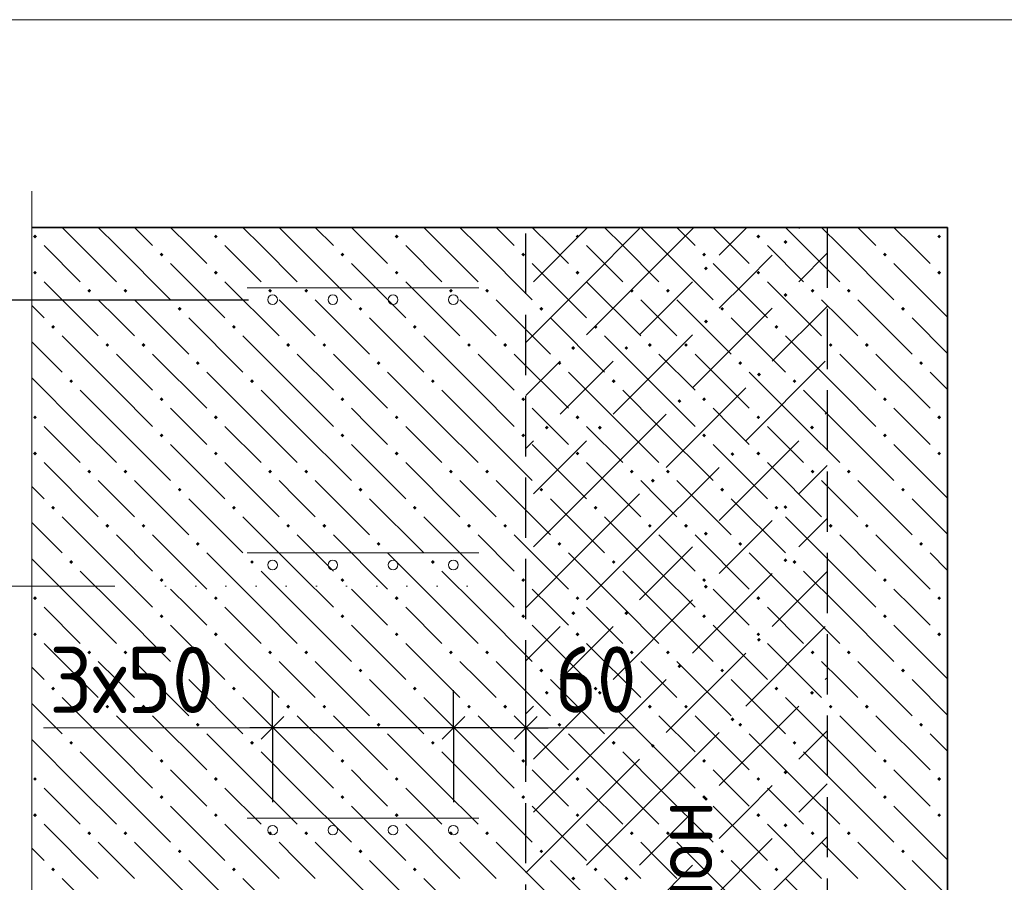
# Model space of a CAD drawing. Header units: millimetres. Extents: x 0 to 50400, y 0 to 35640.
# Tile 22 of 52: x 21727 to 25647, y 5621 to 9056. Entities that reach past the tile are written whole.
import ezdxf

# ---------------------------------------------------------------- set-up
doc = ezdxf.new("R2010")
doc.units = ezdxf.units.MM
doc.linetypes.add('______2', pattern=[324, 240, -84])
doc.linetypes.add('______9', pattern=[120, 0, -120])
for name, color, linetype, lineweight in [('Standard', 7, 'Continuous', 25), ('ЖБ Перекрытие верхний уровень', 7, 'Continuous', 35), ('ЖБ Пилон', 7, 'Continuous', 35), ('Размерная линия_ общее', 7, 'Continuous', 13)]:
    doc.layers.add(name, color=color, linetype=linetype, lineweight=lineweight)
doc.layers.add('Вспомогательная арматура', color=7, linetype='Continuous', lineweight=18, true_color=0x656565)
doc.layers.add('Поперечная арматура', color=7, linetype='Continuous', lineweight=18, true_color=0x5a2814)
doc.layers.add('Размерная выноска', color=7, linetype='Continuous')
doc.styles.add('ISOCPEUR', font='txt')

msp = doc.modelspace()

# ---------------------------------------------------------------- hatches: boundary and pattern name
at = {"layer": 'Standard', "linetype": 'Continuous', "lineweight": 13, "transparency": 33554687}
for points in [[(24767.9, 8170.7), (24775.7, 8178.5), (24783.5, 8170.7), (24775.7, 8162.9)], [(24451.1, 8065.1), (24458.9, 8072.9), (24466.7, 8065.1), (24458.9, 8057.3)], [(24767.9, 7959.5), (24775.7, 7967.3), (24783.5, 7959.5), (24775.7, 7951.7)], [(24451.1, 7853.9), (24458.9, 7861.7), (24466.7, 7853.9), (24458.9, 7846.1)], [(23923.1, 7748.3), (23930.9, 7756.1), (23938.7, 7748.3), (23930.9, 7740.5)], [(24134.3, 7748.3), (24142.1, 7756.1), (24149.9, 7748.3), (24142.1, 7740.5)], [(24662.3, 7642.7), (24670.1, 7650.5), (24677.9, 7642.7), (24670.1, 7634.9)], [(24345.5, 7537.1), (24353.3, 7544.9), (24361.1, 7537.1), (24353.3, 7529.3)], [(23817.5, 7431.5), (23825.3, 7439.3), (23833.1, 7431.5), (23825.3, 7423.7)], [(24028.7, 7431.5), (24036.5, 7439.3), (24044.3, 7431.5), (24036.5, 7423.7)], [(24873.5, 7431.5), (24881.3, 7439.3), (24889.1, 7431.5), (24881.3, 7423.7)], [(24556.7, 7325.9), (24564.5, 7333.7), (24572.3, 7325.9), (24564.5, 7318.1)], [(24239.9, 7220.3), (24247.7, 7228.1), (24255.5, 7220.3), (24247.7, 7212.5)], [(24767.9, 7114.7), (24775.7, 7122.5), (24783.5, 7114.7), (24775.7, 7106.9)], [(24451.1, 7009.1), (24458.9, 7016.9), (24466.7, 7009.1), (24458.9, 7001.3)], [(24767.9, 6903.5), (24775.7, 6911.3), (24783.5, 6903.5), (24775.7, 6895.7)], [(24451.1, 6797.9), (24458.9, 6805.7), (24466.7, 6797.9), (24458.9, 6790.1)], [(23923.1, 6692.3), (23930.9, 6700.1), (23938.7, 6692.3), (23930.9, 6684.5)], [(24134.3, 6692.3), (24142.1, 6700.1), (24149.9, 6692.3), (24142.1, 6684.5)], [(24662.3, 6586.7), (24670.1, 6594.5), (24677.9, 6586.7), (24670.1, 6578.9)], [(24345.5, 6481.1), (24353.3, 6488.9), (24361.1, 6481.1), (24353.3, 6473.3)], [(23817.5, 6375.5), (23825.3, 6383.3), (23833.1, 6375.5), (23825.3, 6367.7)], [(24028.7, 6375.5), (24036.5, 6383.3), (24044.3, 6375.5), (24036.5, 6367.7)], [(24873.5, 6375.5), (24881.3, 6383.3), (24889.1, 6375.5), (24881.3, 6367.7)], [(24556.7, 6269.9), (24564.5, 6277.7), (24572.3, 6269.9), (24564.5, 6262.1)], [(24239.9, 6164.3), (24247.7, 6172.1), (24255.5, 6164.3), (24247.7, 6156.5)], [(24767.9, 6058.7), (24775.7, 6066.5), (24783.5, 6058.7), (24775.7, 6050.9)], [(24451.1, 5953.1), (24458.9, 5960.9), (24466.7, 5953.1), (24458.9, 5945.3)], [(24767.9, 5847.5), (24775.7, 5855.3), (24783.5, 5847.5), (24775.7, 5839.7)], [(24451.1, 5741.9), (24458.9, 5749.7), (24466.7, 5741.9), (24458.9, 5734.1)], [(23923.1, 5636.3), (23930.9, 5644.1), (23938.7, 5636.3), (23930.9, 5628.5)], [(24134.3, 5636.3), (24142.1, 5644.1), (24149.9, 5636.3), (24142.1, 5628.5)]]:
    msp.add_hatch(color=7, dxfattribs=at).paths.add_polyline_path(points, flags=16)
at = {"layer": 'ЖБ Перекрытие верхний уровень', "linetype": 'Continuous', "lineweight": 18, "transparency": 33554687}
for points in [[(21779.9, 8192.3), (21787.7, 8200.1), (21795.5, 8192.3), (21787.7, 8184.5)], [(22499.9, 8192.3), (22507.7, 8200.1), (22515.5, 8192.3), (22507.7, 8184.5)], [(23219.9, 8192.3), (23227.7, 8200.1), (23235.5, 8192.3), (23227.7, 8184.5)], [(23939.9, 8192.3), (23947.7, 8200.1), (23955.5, 8192.3), (23947.7, 8184.5)], [(24659.9, 8192.3), (24667.7, 8200.1), (24675.5, 8192.3), (24667.7, 8184.5)], [(25379.9, 8192.3), (25387.7, 8200.1), (25395.5, 8192.3), (25387.7, 8184.5)], [(22283.9, 8120.3), (22291.7, 8128.1), (22299.5, 8120.3), (22291.7, 8112.5)], [(23003.9, 8120.3), (23011.7, 8128.1), (23019.5, 8120.3), (23011.7, 8112.5)], [(23723.9, 8120.3), (23731.7, 8128.1), (23739.5, 8120.3), (23731.7, 8112.5)], [(24443.9, 8120.3), (24451.7, 8128.1), (24459.5, 8120.3), (24451.7, 8112.5)], [(25163.9, 8120.3), (25171.7, 8128.1), (25179.5, 8120.3), (25171.7, 8112.5)], [(21779.9, 8048.3), (21787.7, 8056.1), (21795.5, 8048.3), (21787.7, 8040.5)], [(22499.9, 8048.3), (22507.7, 8056.1), (22515.5, 8048.3), (22507.7, 8040.5)], [(23219.9, 8048.3), (23227.7, 8056.1), (23235.5, 8048.3), (23227.7, 8040.5)], [(23939.9, 8048.3), (23947.7, 8056.1), (23955.5, 8048.3), (23947.7, 8040.5)], [(24659.9, 8048.3), (24667.7, 8056.1), (24675.5, 8048.3), (24667.7, 8040.5)], [(25379.9, 8048.3), (25387.7, 8056.1), (25395.5, 8048.3), (25387.7, 8040.5)], [(21995.9, 7976.3), (22003.7, 7984.1), (22011.5, 7976.3), (22003.7, 7968.5)], [(22139.9, 7976.3), (22147.7, 7984.1), (22155.5, 7976.3), (22147.7, 7968.5)], [(22715.9, 7976.3), (22723.7, 7984.1), (22731.5, 7976.3), (22723.7, 7968.5)], [(22859.9, 7976.3), (22867.7, 7984.1), (22875.5, 7976.3), (22867.7, 7968.5)], [(23435.9, 7976.3), (23443.7, 7984.1), (23451.5, 7976.3), (23443.7, 7968.5)], [(23579.9, 7976.3), (23587.7, 7984.1), (23595.5, 7976.3), (23587.7, 7968.5)], [(24155.9, 7976.3), (24163.7, 7984.1), (24171.5, 7976.3), (24163.7, 7968.5)], [(24299.9, 7976.3), (24307.7, 7984.1), (24315.5, 7976.3), (24307.7, 7968.5)], [(24875.9, 7976.3), (24883.7, 7984.1), (24891.5, 7976.3), (24883.7, 7968.5)], [(25019.9, 7976.3), (25027.7, 7984.1), (25035.5, 7976.3), (25027.7, 7968.5)], [(22355.9, 7904.3), (22363.7, 7912.1), (22371.5, 7904.3), (22363.7, 7896.5)], [(23075.9, 7904.3), (23083.7, 7912.1), (23091.5, 7904.3), (23083.7, 7896.5)], [(23795.9, 7904.3), (23803.7, 7912.1), (23811.5, 7904.3), (23803.7, 7896.5)], [(24515.9, 7904.3), (24523.7, 7912.1), (24531.5, 7904.3), (24523.7, 7896.5)], [(25235.9, 7904.3), (25243.7, 7912.1), (25251.5, 7904.3), (25243.7, 7896.5)], [(21851.9, 7832.3), (21859.7, 7840.1), (21867.5, 7832.3), (21859.7, 7824.5)], [(22571.9, 7832.3), (22579.7, 7840.1), (22587.5, 7832.3), (22579.7, 7824.5)], [(23291.9, 7832.3), (23299.7, 7840.1), (23307.5, 7832.3), (23299.7, 7824.5)], [(24011.9, 7832.3), (24019.7, 7840.1), (24027.5, 7832.3), (24019.7, 7824.5)], [(24731.9, 7832.3), (24739.7, 7840.1), (24747.5, 7832.3), (24739.7, 7824.5)], [(22067.9, 7760.3), (22075.7, 7768.1), (22083.5, 7760.3), (22075.7, 7752.5)], [(22211.9, 7760.3), (22219.7, 7768.1), (22227.5, 7760.3), (22219.7, 7752.5)], [(22787.9, 7760.3), (22795.7, 7768.1), (22803.5, 7760.3), (22795.7, 7752.5)], [(22931.9, 7760.3), (22939.7, 7768.1), (22947.5, 7760.3), (22939.7, 7752.5)], [(23507.9, 7760.3), (23515.7, 7768.1), (23523.5, 7760.3), (23515.7, 7752.5)], [(23651.9, 7760.3), (23659.7, 7768.1), (23667.5, 7760.3), (23659.7, 7752.5)], [(24227.9, 7760.3), (24235.7, 7768.1), (24243.5, 7760.3), (24235.7, 7752.5)], [(24371.9, 7760.3), (24379.7, 7768.1), (24387.5, 7760.3), (24379.7, 7752.5)], [(24947.9, 7760.3), (24955.7, 7768.1), (24963.5, 7760.3), (24955.7, 7752.5)], [(25091.9, 7760.3), (25099.7, 7768.1), (25107.5, 7760.3), (25099.7, 7752.5)], [(22427.9, 7688.3), (22435.7, 7696.1), (22443.5, 7688.3), (22435.7, 7680.5)], [(23147.9, 7688.3), (23155.7, 7696.1), (23163.5, 7688.3), (23155.7, 7680.5)], [(23867.9, 7688.3), (23875.7, 7696.1), (23883.5, 7688.3), (23875.7, 7680.5)], [(24587.9, 7688.3), (24595.7, 7696.1), (24603.5, 7688.3), (24595.7, 7680.5)], [(25307.9, 7688.3), (25315.7, 7696.1), (25323.5, 7688.3), (25315.7, 7680.5)], [(21923.9, 7616.3), (21931.7, 7624.1), (21939.5, 7616.3), (21931.7, 7608.5)], [(22643.9, 7616.3), (22651.7, 7624.1), (22659.5, 7616.3), (22651.7, 7608.5)], [(23363.9, 7616.3), (23371.7, 7624.1), (23379.5, 7616.3), (23371.7, 7608.5)], [(24083.9, 7616.3), (24091.7, 7624.1), (24099.5, 7616.3), (24091.7, 7608.5)], [(24803.9, 7616.3), (24811.7, 7624.1), (24819.5, 7616.3), (24811.7, 7608.5)], [(22283.9, 7544.3), (22291.7, 7552.1), (22299.5, 7544.3), (22291.7, 7536.5)], [(23003.9, 7544.3), (23011.7, 7552.1), (23019.5, 7544.3), (23011.7, 7536.5)], [(23723.9, 7544.3), (23731.7, 7552.1), (23739.5, 7544.3), (23731.7, 7536.5)], [(24443.9, 7544.3), (24451.7, 7552.1), (24459.5, 7544.3), (24451.7, 7536.5)], [(25163.9, 7544.3), (25171.7, 7552.1), (25179.5, 7544.3), (25171.7, 7536.5)], [(21779.9, 7472.3), (21787.7, 7480.1), (21795.5, 7472.3), (21787.7, 7464.5)], [(22499.9, 7472.3), (22507.7, 7480.1), (22515.5, 7472.3), (22507.7, 7464.5)], [(23219.9, 7472.3), (23227.7, 7480.1), (23235.5, 7472.3), (23227.7, 7464.5)], [(23939.9, 7472.3), (23947.7, 7480.1), (23955.5, 7472.3), (23947.7, 7464.5)], [(24659.9, 7472.3), (24667.7, 7480.1), (24675.5, 7472.3), (24667.7, 7464.5)], [(25379.9, 7472.3), (25387.7, 7480.1), (25395.5, 7472.3), (25387.7, 7464.5)], [(22283.9, 7400.3), (22291.7, 7408.1), (22299.5, 7400.3), (22291.7, 7392.5)], [(23003.9, 7400.3), (23011.7, 7408.1), (23019.5, 7400.3), (23011.7, 7392.5)], [(23723.9, 7400.3), (23731.7, 7408.1), (23739.5, 7400.3), (23731.7, 7392.5)], [(24443.9, 7400.3), (24451.7, 7408.1), (24459.5, 7400.3), (24451.7, 7392.5)], [(25163.9, 7400.3), (25171.7, 7408.1), (25179.5, 7400.3), (25171.7, 7392.5)], [(21779.9, 7328.3), (21787.7, 7336.1), (21795.5, 7328.3), (21787.7, 7320.5)], [(22499.9, 7328.3), (22507.7, 7336.1), (22515.5, 7328.3), (22507.7, 7320.5)], [(23219.9, 7328.3), (23227.7, 7336.1), (23235.5, 7328.3), (23227.7, 7320.5)], [(23939.9, 7328.3), (23947.7, 7336.1), (23955.5, 7328.3), (23947.7, 7320.5)], [(24659.9, 7328.3), (24667.7, 7336.1), (24675.5, 7328.3), (24667.7, 7320.5)], [(25379.9, 7328.3), (25387.7, 7336.1), (25395.5, 7328.3), (25387.7, 7320.5)], [(21995.9, 7256.3), (22003.7, 7264.1), (22011.5, 7256.3), (22003.7, 7248.5)], [(22139.9, 7256.3), (22147.7, 7264.1), (22155.5, 7256.3), (22147.7, 7248.5)], [(22715.9, 7256.3), (22723.7, 7264.1), (22731.5, 7256.3), (22723.7, 7248.5)], [(22859.9, 7256.3), (22867.7, 7264.1), (22875.5, 7256.3), (22867.7, 7248.5)], [(23435.9, 7256.3), (23443.7, 7264.1), (23451.5, 7256.3), (23443.7, 7248.5)], [(23579.9, 7256.3), (23587.7, 7264.1), (23595.5, 7256.3), (23587.7, 7248.5)], [(24155.9, 7256.3), (24163.7, 7264.1), (24171.5, 7256.3), (24163.7, 7248.5)], [(24299.9, 7256.3), (24307.7, 7264.1), (24315.5, 7256.3), (24307.7, 7248.5)], [(24875.9, 7256.3), (24883.7, 7264.1), (24891.5, 7256.3), (24883.7, 7248.5)], [(25019.9, 7256.3), (25027.7, 7264.1), (25035.5, 7256.3), (25027.7, 7248.5)], [(22355.9, 7184.3), (22363.7, 7192.1), (22371.5, 7184.3), (22363.7, 7176.5)], [(23075.9, 7184.3), (23083.7, 7192.1), (23091.5, 7184.3), (23083.7, 7176.5)], [(23795.9, 7184.3), (23803.7, 7192.1), (23811.5, 7184.3), (23803.7, 7176.5)], [(24515.9, 7184.3), (24523.7, 7192.1), (24531.5, 7184.3), (24523.7, 7176.5)], [(25235.9, 7184.3), (25243.7, 7192.1), (25251.5, 7184.3), (25243.7, 7176.5)], [(21851.9, 7112.3), (21859.7, 7120.1), (21867.5, 7112.3), (21859.7, 7104.5)], [(22571.9, 7112.3), (22579.7, 7120.1), (22587.5, 7112.3), (22579.7, 7104.5)], [(23291.9, 7112.3), (23299.7, 7120.1), (23307.5, 7112.3), (23299.7, 7104.5)], [(24011.9, 7112.3), (24019.7, 7120.1), (24027.5, 7112.3), (24019.7, 7104.5)], [(24731.9, 7112.3), (24739.7, 7120.1), (24747.5, 7112.3), (24739.7, 7104.5)], [(22067.9, 7040.3), (22075.7, 7048.1), (22083.5, 7040.3), (22075.7, 7032.5)], [(22211.9, 7040.3), (22219.7, 7048.1), (22227.5, 7040.3), (22219.7, 7032.5)], [(22787.9, 7040.3), (22795.7, 7048.1), (22803.5, 7040.3), (22795.7, 7032.5)], [(22931.9, 7040.3), (22939.7, 7048.1), (22947.5, 7040.3), (22939.7, 7032.5)], [(23507.9, 7040.3), (23515.7, 7048.1), (23523.5, 7040.3), (23515.7, 7032.5)], [(23651.9, 7040.3), (23659.7, 7048.1), (23667.5, 7040.3), (23659.7, 7032.5)], [(24227.9, 7040.3), (24235.7, 7048.1), (24243.5, 7040.3), (24235.7, 7032.5)], [(24371.9, 7040.3), (24379.7, 7048.1), (24387.5, 7040.3), (24379.7, 7032.5)], [(24947.9, 7040.3), (24955.7, 7048.1), (24963.5, 7040.3), (24955.7, 7032.5)], [(25091.9, 7040.3), (25099.7, 7048.1), (25107.5, 7040.3), (25099.7, 7032.5)], [(22427.9, 6968.3), (22435.7, 6976.1), (22443.5, 6968.3), (22435.7, 6960.5)], [(23147.9, 6968.3), (23155.7, 6976.1), (23163.5, 6968.3), (23155.7, 6960.5)], [(23867.9, 6968.3), (23875.7, 6976.1), (23883.5, 6968.3), (23875.7, 6960.5)], [(24587.9, 6968.3), (24595.7, 6976.1), (24603.5, 6968.3), (24595.7, 6960.5)], [(25307.9, 6968.3), (25315.7, 6976.1), (25323.5, 6968.3), (25315.7, 6960.5)], [(21923.9, 6896.3), (21931.7, 6904.1), (21939.5, 6896.3), (21931.7, 6888.5)], [(22643.9, 6896.3), (22651.7, 6904.1), (22659.5, 6896.3), (22651.7, 6888.5)], [(23363.9, 6896.3), (23371.7, 6904.1), (23379.5, 6896.3), (23371.7, 6888.5)], [(24083.9, 6896.3), (24091.7, 6904.1), (24099.5, 6896.3), (24091.7, 6888.5)], [(24803.9, 6896.3), (24811.7, 6904.1), (24819.5, 6896.3), (24811.7, 6888.5)], [(22283.9, 6824.3), (22291.7, 6832.1), (22299.5, 6824.3), (22291.7, 6816.5)], [(23003.9, 6824.3), (23011.7, 6832.1), (23019.5, 6824.3), (23011.7, 6816.5)], [(23723.9, 6824.3), (23731.7, 6832.1), (23739.5, 6824.3), (23731.7, 6816.5)], [(24443.9, 6824.3), (24451.7, 6832.1), (24459.5, 6824.3), (24451.7, 6816.5)], [(25163.9, 6824.3), (25171.7, 6832.1), (25179.5, 6824.3), (25171.7, 6816.5)], [(21779.9, 6752.3), (21787.7, 6760.1), (21795.5, 6752.3), (21787.7, 6744.5)], [(22499.9, 6752.3), (22507.7, 6760.1), (22515.5, 6752.3), (22507.7, 6744.5)], [(23219.9, 6752.3), (23227.7, 6760.1), (23235.5, 6752.3), (23227.7, 6744.5)], [(23939.9, 6752.3), (23947.7, 6760.1), (23955.5, 6752.3), (23947.7, 6744.5)], [(24659.9, 6752.3), (24667.7, 6760.1), (24675.5, 6752.3), (24667.7, 6744.5)], [(25379.9, 6752.3), (25387.7, 6760.1), (25395.5, 6752.3), (25387.7, 6744.5)], [(22283.9, 6680.3), (22291.7, 6688.1), (22299.5, 6680.3), (22291.7, 6672.5)], [(23003.9, 6680.3), (23011.7, 6688.1), (23019.5, 6680.3), (23011.7, 6672.5)], [(23723.9, 6680.3), (23731.7, 6688.1), (23739.5, 6680.3), (23731.7, 6672.5)], [(24443.9, 6680.3), (24451.7, 6688.1), (24459.5, 6680.3), (24451.7, 6672.5)], [(25163.9, 6680.3), (25171.7, 6688.1), (25179.5, 6680.3), (25171.7, 6672.5)], [(21779.9, 6608.3), (21787.7, 6616.1), (21795.5, 6608.3), (21787.7, 6600.5)], [(22499.9, 6608.3), (22507.7, 6616.1), (22515.5, 6608.3), (22507.7, 6600.5)], [(23219.9, 6608.3), (23227.7, 6616.1), (23235.5, 6608.3), (23227.7, 6600.5)], [(23939.9, 6608.3), (23947.7, 6616.1), (23955.5, 6608.3), (23947.7, 6600.5)], [(24659.9, 6608.3), (24667.7, 6616.1), (24675.5, 6608.3), (24667.7, 6600.5)], [(25379.9, 6608.3), (25387.7, 6616.1), (25395.5, 6608.3), (25387.7, 6600.5)], [(21995.9, 6536.3), (22003.7, 6544.1), (22011.5, 6536.3), (22003.7, 6528.5)], [(22139.9, 6536.3), (22147.7, 6544.1), (22155.5, 6536.3), (22147.7, 6528.5)], [(22715.9, 6536.3), (22723.7, 6544.1), (22731.5, 6536.3), (22723.7, 6528.5)], [(22859.9, 6536.3), (22867.7, 6544.1), (22875.5, 6536.3), (22867.7, 6528.5)], [(23435.9, 6536.3), (23443.7, 6544.1), (23451.5, 6536.3), (23443.7, 6528.5)], [(23579.9, 6536.3), (23587.7, 6544.1), (23595.5, 6536.3), (23587.7, 6528.5)], [(24155.9, 6536.3), (24163.7, 6544.1), (24171.5, 6536.3), (24163.7, 6528.5)], [(24299.9, 6536.3), (24307.7, 6544.1), (24315.5, 6536.3), (24307.7, 6528.5)], [(24875.9, 6536.3), (24883.7, 6544.1), (24891.5, 6536.3), (24883.7, 6528.5)], [(25019.9, 6536.3), (25027.7, 6544.1), (25035.5, 6536.3), (25027.7, 6528.5)], [(22355.9, 6464.3), (22363.7, 6472.1), (22371.5, 6464.3), (22363.7, 6456.5)], [(23075.9, 6464.3), (23083.7, 6472.1), (23091.5, 6464.3), (23083.7, 6456.5)], [(23795.9, 6464.3), (23803.7, 6472.1), (23811.5, 6464.3), (23803.7, 6456.5)], [(24515.9, 6464.3), (24523.7, 6472.1), (24531.5, 6464.3), (24523.7, 6456.5)], [(25235.9, 6464.3), (25243.7, 6472.1), (25251.5, 6464.3), (25243.7, 6456.5)], [(21851.9, 6392.3), (21859.7, 6400.1), (21867.5, 6392.3), (21859.7, 6384.5)], [(22571.9, 6392.3), (22579.7, 6400.1), (22587.5, 6392.3), (22579.7, 6384.5)], [(23291.9, 6392.3), (23299.7, 6400.1), (23307.5, 6392.3), (23299.7, 6384.5)], [(24011.9, 6392.3), (24019.7, 6400.1), (24027.5, 6392.3), (24019.7, 6384.5)], [(24731.9, 6392.3), (24739.7, 6400.1), (24747.5, 6392.3), (24739.7, 6384.5)], [(22067.9, 6320.3), (22075.7, 6328.1), (22083.5, 6320.3), (22075.7, 6312.5)], [(22211.9, 6320.3), (22219.7, 6328.1), (22227.5, 6320.3), (22219.7, 6312.5)], [(22787.9, 6320.3), (22795.7, 6328.1), (22803.5, 6320.3), (22795.7, 6312.5)], [(22931.9, 6320.3), (22939.7, 6328.1), (22947.5, 6320.3), (22939.7, 6312.5)], [(23507.9, 6320.3), (23515.7, 6328.1), (23523.5, 6320.3), (23515.7, 6312.5)], [(23651.9, 6320.3), (23659.7, 6328.1), (23667.5, 6320.3), (23659.7, 6312.5)], [(24227.9, 6320.3), (24235.7, 6328.1), (24243.5, 6320.3), (24235.7, 6312.5)], [(24371.9, 6320.3), (24379.7, 6328.1), (24387.5, 6320.3), (24379.7, 6312.5)], [(24947.9, 6320.3), (24955.7, 6328.1), (24963.5, 6320.3), (24955.7, 6312.5)], [(25091.9, 6320.3), (25099.7, 6328.1), (25107.5, 6320.3), (25099.7, 6312.5)], [(22427.9, 6248.3), (22435.7, 6256.1), (22443.5, 6248.3), (22435.7, 6240.5)], [(23147.9, 6248.3), (23155.7, 6256.1), (23163.5, 6248.3), (23155.7, 6240.5)], [(23867.9, 6248.3), (23875.7, 6256.1), (23883.5, 6248.3), (23875.7, 6240.5)], [(24587.9, 6248.3), (24595.7, 6256.1), (24603.5, 6248.3), (24595.7, 6240.5)], [(25307.9, 6248.3), (25315.7, 6256.1), (25323.5, 6248.3), (25315.7, 6240.5)], [(21923.9, 6176.3), (21931.7, 6184.1), (21939.5, 6176.3), (21931.7, 6168.5)], [(22643.9, 6176.3), (22651.7, 6184.1), (22659.5, 6176.3), (22651.7, 6168.5)], [(23363.9, 6176.3), (23371.7, 6184.1), (23379.5, 6176.3), (23371.7, 6168.5)], [(24083.9, 6176.3), (24091.7, 6184.1), (24099.5, 6176.3), (24091.7, 6168.5)], [(24803.9, 6176.3), (24811.7, 6184.1), (24819.5, 6176.3), (24811.7, 6168.5)], [(22283.9, 6104.3), (22291.7, 6112.1), (22299.5, 6104.3), (22291.7, 6096.5)], [(23003.9, 6104.3), (23011.7, 6112.1), (23019.5, 6104.3), (23011.7, 6096.5)], [(23723.9, 6104.3), (23731.7, 6112.1), (23739.5, 6104.3), (23731.7, 6096.5)], [(24443.9, 6104.3), (24451.7, 6112.1), (24459.5, 6104.3), (24451.7, 6096.5)], [(25163.9, 6104.3), (25171.7, 6112.1), (25179.5, 6104.3), (25171.7, 6096.5)], [(21779.9, 6032.3), (21787.7, 6040.1), (21795.5, 6032.3), (21787.7, 6024.5)], [(22499.9, 6032.3), (22507.7, 6040.1), (22515.5, 6032.3), (22507.7, 6024.5)], [(23219.9, 6032.3), (23227.7, 6040.1), (23235.5, 6032.3), (23227.7, 6024.5)], [(23939.9, 6032.3), (23947.7, 6040.1), (23955.5, 6032.3), (23947.7, 6024.5)], [(24659.9, 6032.3), (24667.7, 6040.1), (24675.5, 6032.3), (24667.7, 6024.5)], [(25379.9, 6032.3), (25387.7, 6040.1), (25395.5, 6032.3), (25387.7, 6024.5)], [(22283.9, 5960.3), (22291.7, 5968.1), (22299.5, 5960.3), (22291.7, 5952.5)], [(23003.9, 5960.3), (23011.7, 5968.1), (23019.5, 5960.3), (23011.7, 5952.5)], [(23723.9, 5960.3), (23731.7, 5968.1), (23739.5, 5960.3), (23731.7, 5952.5)], [(24443.9, 5960.3), (24451.7, 5968.1), (24459.5, 5960.3), (24451.7, 5952.5)], [(25163.9, 5960.3), (25171.7, 5968.1), (25179.5, 5960.3), (25171.7, 5952.5)], [(21779.9, 5888.3), (21787.7, 5896.1), (21795.5, 5888.3), (21787.7, 5880.5)], [(22499.9, 5888.3), (22507.7, 5896.1), (22515.5, 5888.3), (22507.7, 5880.5)], [(23219.9, 5888.3), (23227.7, 5896.1), (23235.5, 5888.3), (23227.7, 5880.5)], [(23939.9, 5888.3), (23947.7, 5896.1), (23955.5, 5888.3), (23947.7, 5880.5)], [(24659.9, 5888.3), (24667.7, 5896.1), (24675.5, 5888.3), (24667.7, 5880.5)], [(25379.9, 5888.3), (25387.7, 5896.1), (25395.5, 5888.3), (25387.7, 5880.5)], [(21995.9, 5816.3), (22003.7, 5824.1), (22011.5, 5816.3), (22003.7, 5808.5)], [(22139.9, 5816.3), (22147.7, 5824.1), (22155.5, 5816.3), (22147.7, 5808.5)], [(22715.9, 5816.3), (22723.7, 5824.1), (22731.5, 5816.3), (22723.7, 5808.5)], [(22859.9, 5816.3), (22867.7, 5824.1), (22875.5, 5816.3), (22867.7, 5808.5)], [(23435.9, 5816.3), (23443.7, 5824.1), (23451.5, 5816.3), (23443.7, 5808.5)], [(23579.9, 5816.3), (23587.7, 5824.1), (23595.5, 5816.3), (23587.7, 5808.5)], [(24155.9, 5816.3), (24163.7, 5824.1), (24171.5, 5816.3), (24163.7, 5808.5)], [(24299.9, 5816.3), (24307.7, 5824.1), (24315.5, 5816.3), (24307.7, 5808.5)], [(24875.9, 5816.3), (24883.7, 5824.1), (24891.5, 5816.3), (24883.7, 5808.5)], [(25019.9, 5816.3), (25027.7, 5824.1), (25035.5, 5816.3), (25027.7, 5808.5)], [(22355.9, 5744.3), (22363.7, 5752.1), (22371.5, 5744.3), (22363.7, 5736.5)], [(23075.9, 5744.3), (23083.7, 5752.1), (23091.5, 5744.3), (23083.7, 5736.5)], [(23795.9, 5744.3), (23803.7, 5752.1), (23811.5, 5744.3), (23803.7, 5736.5)], [(24515.9, 5744.3), (24523.7, 5752.1), (24531.5, 5744.3), (24523.7, 5736.5)], [(25235.9, 5744.3), (25243.7, 5752.1), (25251.5, 5744.3), (25243.7, 5736.5)], [(21851.9, 5672.3), (21859.7, 5680.1), (21867.5, 5672.3), (21859.7, 5664.5)], [(22571.9, 5672.3), (22579.7, 5680.1), (22587.5, 5672.3), (22579.7, 5664.5)], [(23291.9, 5672.3), (23299.7, 5680.1), (23307.5, 5672.3), (23299.7, 5664.5)], [(24011.9, 5672.3), (24019.7, 5680.1), (24027.5, 5672.3), (24019.7, 5664.5)], [(24731.9, 5672.3), (24739.7, 5680.1), (24747.5, 5672.3), (24739.7, 5664.5)]]:
    msp.add_hatch(color=7, dxfattribs=at).paths.add_polyline_path(points, flags=16)

# ---------------------------------------------------------------- linework, layer by layer
at = {"layer": 'Standard', "color": 253, "linetype": 'Continuous', "lineweight": 13, "true_color": 0xa0a0a0, "transparency": 33554687}
for p, q in [((23777.5, 8228.5), (23772.5, 8223.5)), ((23983.7, 8223.5), (23772.5, 8012.3)), ((23983.7, 8223.5), (23988.7, 8228.5)), ((24194.9, 8223.5), (23983.7, 8012.3)), ((24194.9, 8012.3), (24411.1, 8228.5)), ((24622.3, 8228.5), (24511.7, 8117.9)), ((24833.5, 8228.5), (24828.5, 8223.5)), ((24617.3, 8012.3), (24722.9, 8117.9)), ((24941.5, 8125.3), (24828.5, 8012.3)), ((23983.7, 8012.3), (23741.5, 7770.1)), ((24194.9, 8012.3), (23983.7, 7801.1)), ((24406.1, 8012.3), (24194.9, 7801.1)), ((24511.7, 7906.7), (24617.3, 8012.3)), ((24722.9, 7906.7), (24406.1, 7589.9)), ((24941.5, 7914.1), (24722.9, 7695.5)), ((24406.1, 7801.1), (24089.3, 7484.3)), ((23878.1, 7695.5), (23741.5, 7558.9)), ((23983.7, 7589.9), (24089.3, 7695.5)), ((24934.1, 7695.5), (24617.3, 7378.7)), ((23878.1, 7484.3), (23983.7, 7589.9)), ((24617.3, 7589.9), (24300.5, 7273.1)), ((24934.1, 7484.3), (24941.5, 7491.7)), ((23983.7, 7167.5), (24300.5, 7484.3)), ((23772.5, 7378.7), (23741.5, 7347.7)), ((23983.7, 7378.7), (23772.5, 7167.5)), ((24828.5, 7378.7), (24511.7, 7061.9)), ((24194.9, 6956.3), (24511.7, 7273.1)), ((24941.5, 7280.5), (24828.5, 7167.5)), ((23983.7, 7167.5), (23772.5, 6956.3)), ((24194.9, 7167.5), (23983.7, 6956.3)), ((24617.3, 6956.3), (24722.9, 7061.9)), ((24941.5, 7069.3), (24828.5, 6956.3)), ((23983.7, 6956.3), (23741.5, 6714.1)), ((24194.9, 6956.3), (23983.7, 6745.1)), ((24406.1, 6956.3), (24194.9, 6745.1)), ((24511.7, 6850.7), (24617.3, 6956.3)), ((24722.9, 6850.7), (24406.1, 6533.9)), ((24941.5, 6858.1), (24722.9, 6639.5)), ((24406.1, 6745.1), (24089.3, 6428.3)), ((23878.1, 6639.5), (23741.5, 6502.9)), ((23983.7, 6533.9), (24089.3, 6639.5)), ((24934.1, 6639.5), (24617.3, 6322.7)), ((23878.1, 6428.3), (23983.7, 6533.9)), ((24617.3, 6533.9), (24300.5, 6217.1)), ((24934.1, 6428.3), (24941.5, 6435.7)), ((23983.7, 6111.5), (24300.5, 6428.3)), ((23772.5, 6322.7), (23741.5, 6291.7)), ((23983.7, 6322.7), (23772.5, 6111.5)), ((24828.5, 6322.7), (24511.7, 6005.9)), ((24194.9, 5900.3), (24511.7, 6217.1)), ((24941.5, 6224.5), (24828.5, 6111.5)), ((23983.7, 6111.5), (23772.5, 5900.3)), ((24194.9, 6111.5), (23983.7, 5900.3)), ((24617.3, 5900.3), (24722.9, 6005.9)), ((24941.5, 6013.3), (24828.5, 5900.3)), ((23983.7, 5900.3), (23741.5, 5658.1)), ((24194.9, 5900.3), (23983.7, 5689.1)), ((24406.1, 5900.3), (24194.9, 5689.1)), ((24511.7, 5794.7), (24617.3, 5900.3)), ((24722.9, 5794.7), (24406.1, 5477.9)), ((24941.5, 5802.1), (24722.9, 5583.5)), ((24406.1, 5689.1), (24089.3, 5372.3))]:
    msp.add_line(p, q, dxfattribs=at)
at = {"layer": 'Standard', "color": 251, "linetype": 'Continuous', "lineweight": -3, "true_color": 0x656565, "transparency": 33554687}
for p, q in [((21372.1, 7940.5), (22637.5, 7940.5)), ((22733.5, 6236.3), (22733.5, 6386.3)), ((23453.5, 6236.3), (23453.5, 6386.3)), ((23741.5, 6236.3), (23741.5, 6386.3)), ((22733.5, 6236.3), (22733.5, 6086.3)), ((22733.5, 6236.3), (22733.5, 5940.4)), ((23453.5, 6236.3), (23453.5, 6086.3)), ((23453.5, 6236.3), (23453.5, 5940.4)), ((23741.5, 6236.3), (23741.5, 6086.3)), ((23741.5, 6236.3), (23741.5, 6236.3))]:
    msp.add_line(p, q, dxfattribs=at)
at = {"layer": 'Standard', "color": 7, "linetype": '______9', "lineweight": 13, "transparency": 33554687}
msp.add_line((23508.4, 6800.5), (22105.5, 6800.5), dxfattribs=at)
at = {"layer": 'Standard', "color": 7, "linetype": 'Continuous', "lineweight": 25, "transparency": 33554687}
for p, q in [((22778.5, 6281.3), (22688.5, 6191.3)), ((23498.5, 6281.3), (23408.5, 6191.3)), ((23786.5, 6281.3), (23696.5, 6191.3))]:
    msp.add_line(p, q, dxfattribs=at)
at = {"layer": 'Standard', "color": 7, "linetype": 'Continuous', "lineweight": -3, "transparency": 33554687}
for p, q in [((22733.5, 6236.3), (22643.5, 6236.3)), ((23453.5, 6236.3), (22733.5, 6236.3)), ((23741.5, 6236.3), (23453.5, 6236.3)), ((23741.5, 6236.3), (23831.5, 6236.3))]:
    msp.add_line(p, q, dxfattribs=at)
at = {"layer": 'Standard', "color": 254, "linetype": 'Continuous', "lineweight": 18, "true_color": 0xc4c4ff, "transparency": 33554687}
msp.add_lwpolyline([(21294.7, 1623.1), (26409, 1623.1), (26409, 9055.5), (21294.7, 9055.5), (21294.7, 1623.1)], dxfattribs=at)
at = {"layer": 'Standard', "color": 7, "linetype": 'Continuous', "lineweight": 13, "transparency": 33554687}
msp.add_lwpolyline([(20641.5, 6800.5), (21246.3, 6800.5), (22105.5, 6800.5)], dxfattribs=at)
at = {"layer": 'Вспомогательная арматура', "color": 251, "linetype": 'Continuous', "lineweight": 18, "true_color": 0x656565, "transparency": 33554687}
for p, q in [((23554.3, 7988.5), (22632.7, 7988.5)), ((23554.3, 7988.5), (22632.7, 7988.5)), ((23554.3, 6932.5), (22632.7, 6932.5)), ((23554.3, 6932.5), (22632.7, 6932.5)), ((23554.3, 5876.5), (22632.7, 5876.5)), ((23554.3, 5876.5), (22632.7, 5876.5))]:
    msp.add_line(p, q, dxfattribs=at)
at = {"layer": 'ЖБ Перекрытие верхний уровень', "color": 7, "linetype": 'Continuous', "lineweight": 35, "transparency": 33554687}
for p, q in [((25421.5, 8228.5), (21774.7, 8228.5)), ((25421.5, 2103.1), (25421.5, 8228.5))]:
    msp.add_line(p, q, dxfattribs=at)
at = {"layer": 'ЖБ Перекрытие верхний уровень', "color": 9, "linetype": 'Continuous', "lineweight": 18, "true_color": 0xc7c7c7, "transparency": 33554687}
for p, q in [((21967.7, 8156.3), (21895.5, 8228.5)), ((22039.5, 8228.5), (22111.7, 8156.3)), ((22183.5, 8228.5), (22255.7, 8156.3)), ((22399.7, 8156.3), (22327.7, 8228.3)), ((22471.5, 8228.5), (22471.7, 8228.3)), ((22687.7, 8156.3), (22615.5, 8228.5)), ((22759.5, 8228.5), (22831.7, 8156.3)), ((22903.5, 8228.5), (22975.7, 8156.3)), ((23119.7, 8156.3), (23047.7, 8228.3)), ((23191.5, 8228.5), (23191.7, 8228.3)), ((23407.7, 8156.3), (23335.5, 8228.5)), ((23479.5, 8228.5), (23551.7, 8156.3)), ((23623.5, 8228.5), (23695.7, 8156.3)), ((23839.7, 8156.3), (23767.7, 8228.3)), ((23911.5, 8228.5), (23911.7, 8228.3)), ((24127.7, 8156.3), (24055.5, 8228.5)), ((24199.5, 8228.5), (24271.7, 8156.3)), ((24343.5, 8228.5), (24415.7, 8156.3)), ((24559.7, 8156.3), (24487.7, 8228.3)), ((24631.5, 8228.5), (24631.7, 8228.3)), ((24847.7, 8156.3), (24775.5, 8228.5)), ((24919.5, 8228.5), (24991.7, 8156.3)), ((25063.5, 8228.5), (25135.7, 8156.3)), ((25279.7, 8156.3), (25207.7, 8228.3)), ((25351.5, 8228.5), (25351.7, 8228.3)), ((21823.7, 8156.3), (21967.7, 8012.3)), ((21967.7, 8156.3), (22111.7, 8012.3)), ((22111.7, 8156.3), (22327.7, 7940.3)), ((22471.7, 8084.3), (22399.7, 8156.3)), ((22543.7, 8156.3), (22687.7, 8012.3)), ((22687.7, 8156.3), (22831.7, 8012.3)), ((22831.7, 8156.3), (23047.7, 7940.3)), ((23191.7, 8084.3), (23119.7, 8156.3)), ((23263.7, 8156.3), (23407.7, 8012.3)), ((23407.7, 8156.3), (23551.7, 8012.3)), ((23551.7, 8156.3), (23767.7, 7940.3)), ((23911.7, 8084.3), (23839.7, 8156.3)), ((23983.7, 8156.3), (24127.7, 8012.3)), ((24127.7, 8156.3), (24271.7, 8012.3)), ((24271.7, 8156.3), (24487.7, 7940.3)), ((24631.7, 8084.3), (24559.7, 8156.3)), ((24703.7, 8156.3), (24847.7, 8012.3)), ((24847.7, 8156.3), (24991.7, 8012.3)), ((24991.7, 8156.3), (25207.7, 7940.3)), ((25351.7, 8084.3), (25279.7, 8156.3)), ((22327.7, 8084.3), (22543.7, 7868.3)), ((23047.7, 8084.3), (23263.7, 7868.3)), ((23767.7, 8084.3), (23983.7, 7868.3)), ((24487.7, 8084.3), (24703.7, 7868.3)), ((25207.7, 8084.3), (25421.5, 7870.5)), ((21823.7, 8012.3), (22039.7, 7796.3)), ((22543.7, 8012.3), (22759.7, 7796.3)), ((23263.7, 8012.3), (23479.7, 7796.3)), ((23983.7, 8012.3), (24199.7, 7796.3)), ((24703.7, 8012.3), (24919.7, 7796.3)), ((22111.7, 7868.3), (22039.7, 7940.3)), ((22183.7, 7940.3), (22399.7, 7724.3)), ((22831.7, 7868.3), (22759.7, 7940.3)), ((22903.7, 7940.3), (23119.7, 7724.3)), ((23551.7, 7868.3), (23479.7, 7940.3)), ((23623.7, 7940.3), (23839.7, 7724.3)), ((24271.7, 7868.3), (24199.7, 7940.3)), ((24343.7, 7940.3), (24559.7, 7724.3)), ((24991.7, 7868.3), (24919.7, 7940.3)), ((25063.7, 7940.3), (25279.7, 7724.3)), ((21774.7, 7917.3), (21823.7, 7868.3)), ((22183.7, 7796.3), (22111.7, 7868.3)), ((22399.7, 7868.3), (22615.7, 7652.3)), ((22903.7, 7796.3), (22831.7, 7868.3)), ((23119.7, 7868.3), (23335.7, 7652.3)), ((23623.7, 7796.3), (23551.7, 7868.3)), ((23839.7, 7868.3), (24055.7, 7652.3)), ((24343.7, 7796.3), (24271.7, 7868.3)), ((24559.7, 7868.3), (24775.7, 7652.3)), ((25063.7, 7796.3), (24991.7, 7868.3)), ((25279.7, 7868.3), (25421.5, 7726.5)), ((21774.7, 7773.3), (21895.7, 7652.3)), ((22111.7, 7580.3), (21895.7, 7796.3)), ((22831.7, 7580.3), (22615.7, 7796.3)), ((23551.7, 7580.3), (23335.7, 7796.3)), ((24271.7, 7580.3), (24055.7, 7796.3)), ((24991.7, 7580.3), (24775.7, 7796.3)), ((22111.7, 7724.3), (22255.7, 7580.3)), ((22255.7, 7724.3), (22471.7, 7508.3)), ((22831.7, 7724.3), (22975.7, 7580.3)), ((22975.7, 7724.3), (23191.7, 7508.3)), ((23551.7, 7724.3), (23695.7, 7580.3)), ((23695.7, 7724.3), (23911.7, 7508.3)), ((24271.7, 7724.3), (24415.7, 7580.3)), ((24415.7, 7724.3), (24631.7, 7508.3)), ((24991.7, 7724.3), (25135.7, 7580.3)), ((25135.7, 7724.3), (25351.7, 7508.3)), ((22687.7, 7436.3), (22471.7, 7652.3)), ((23407.7, 7436.3), (23191.7, 7652.3)), ((24127.7, 7436.3), (23911.7, 7652.3)), ((24847.7, 7436.3), (24631.7, 7652.3)), ((25421.5, 7582.5), (25351.7, 7652.3)), ((21967.7, 7436.3), (21774.7, 7629.3)), ((21967.7, 7580.3), (22111.7, 7436.3)), ((22111.7, 7580.3), (22255.7, 7436.3)), ((22687.7, 7580.3), (22831.7, 7436.3)), ((22831.7, 7580.3), (22975.7, 7436.3)), ((23407.7, 7580.3), (23551.7, 7436.3)), ((23551.7, 7580.3), (23695.7, 7436.3)), ((24127.7, 7580.3), (24271.7, 7436.3)), ((24271.7, 7580.3), (24415.7, 7436.3)), ((24847.7, 7580.3), (24991.7, 7436.3)), ((24991.7, 7580.3), (25135.7, 7436.3)), ((22399.7, 7436.3), (22327.7, 7508.3)), ((23119.7, 7436.3), (23047.7, 7508.3)), ((23839.7, 7436.3), (23767.7, 7508.3)), ((24559.7, 7436.3), (24487.7, 7508.3)), ((25279.7, 7436.3), (25207.7, 7508.3)), ((21823.7, 7436.3), (21967.7, 7292.3)), ((21967.7, 7436.3), (22111.7, 7292.3)), ((22111.7, 7436.3), (22327.7, 7220.3)), ((22471.7, 7364.3), (22399.7, 7436.3)), ((22543.7, 7436.3), (22687.7, 7292.3)), ((22687.7, 7436.3), (22831.7, 7292.3)), ((22831.7, 7436.3), (23047.7, 7220.3)), ((23191.7, 7364.3), (23119.7, 7436.3)), ((23263.7, 7436.3), (23407.7, 7292.3)), ((23407.7, 7436.3), (23551.7, 7292.3)), ((23551.7, 7436.3), (23767.7, 7220.3)), ((23911.7, 7364.3), (23839.7, 7436.3)), ((23983.7, 7436.3), (24127.7, 7292.3)), ((24127.7, 7436.3), (24271.7, 7292.3)), ((24271.7, 7436.3), (24487.7, 7220.3)), ((24631.7, 7364.3), (24559.7, 7436.3)), ((24703.7, 7436.3), (24847.7, 7292.3)), ((24847.7, 7436.3), (24991.7, 7292.3)), ((24991.7, 7436.3), (25207.7, 7220.3)), ((25351.7, 7364.3), (25279.7, 7436.3)), ((22327.7, 7364.3), (22543.7, 7148.3)), ((23047.7, 7364.3), (23263.7, 7148.3)), ((23767.7, 7364.3), (23983.7, 7148.3)), ((24487.7, 7364.3), (24703.7, 7148.3)), ((25207.7, 7364.3), (25421.5, 7150.5)), ((21823.7, 7292.3), (22039.7, 7076.3)), ((22543.7, 7292.3), (22759.7, 7076.3)), ((23263.7, 7292.3), (23479.7, 7076.3)), ((23983.7, 7292.3), (24199.7, 7076.3)), ((24703.7, 7292.3), (24919.7, 7076.3)), ((22111.7, 7148.3), (22039.7, 7220.3)), ((22183.7, 7220.3), (22399.7, 7004.3)), ((22831.7, 7148.3), (22759.7, 7220.3)), ((22903.7, 7220.3), (23119.7, 7004.3)), ((23551.7, 7148.3), (23479.7, 7220.3)), ((23623.7, 7220.3), (23839.7, 7004.3)), ((24271.7, 7148.3), (24199.7, 7220.3)), ((24343.7, 7220.3), (24559.7, 7004.3)), ((24991.7, 7148.3), (24919.7, 7220.3)), ((25063.7, 7220.3), (25279.7, 7004.3)), ((21774.7, 7197.3), (21823.7, 7148.3)), ((22183.7, 7076.3), (22111.7, 7148.3)), ((22399.7, 7148.3), (22615.7, 6932.3)), ((22903.7, 7076.3), (22831.7, 7148.3)), ((23119.7, 7148.3), (23335.7, 6932.3)), ((23623.7, 7076.3), (23551.7, 7148.3)), ((23839.7, 7148.3), (24055.7, 6932.3)), ((24343.7, 7076.3), (24271.7, 7148.3)), ((24559.7, 7148.3), (24775.7, 6932.3)), ((25063.7, 7076.3), (24991.7, 7148.3)), ((25279.7, 7148.3), (25421.5, 7006.5)), ((22111.7, 6860.3), (21895.7, 7076.3)), ((22831.7, 6860.3), (22615.7, 7076.3)), ((23551.7, 6860.3), (23335.7, 7076.3)), ((24271.7, 6860.3), (24055.7, 7076.3)), ((24991.7, 6860.3), (24775.7, 7076.3)), ((21774.7, 7053.3), (21895.7, 6932.3)), ((22111.7, 7004.3), (22255.7, 6860.3)), ((22255.7, 7004.3), (22471.7, 6788.3)), ((22831.7, 7004.3), (22975.7, 6860.3)), ((22975.7, 7004.3), (23191.7, 6788.3)), ((23551.7, 7004.3), (23695.7, 6860.3)), ((23695.7, 7004.3), (23911.7, 6788.3)), ((24271.7, 7004.3), (24415.7, 6860.3)), ((24415.7, 7004.3), (24631.7, 6788.3)), ((24991.7, 7004.3), (25135.7, 6860.3)), ((25135.7, 7004.3), (25351.7, 6788.3)), ((21967.7, 6716.3), (21774.7, 6909.3)), ((22687.7, 6716.3), (22471.7, 6932.3)), ((23407.7, 6716.3), (23191.7, 6932.3)), ((24127.7, 6716.3), (23911.7, 6932.3)), ((24847.7, 6716.3), (24631.7, 6932.3)), ((25421.5, 6862.5), (25351.7, 6932.3)), ((21967.7, 6860.3), (22111.7, 6716.3)), ((22111.7, 6860.3), (22255.7, 6716.3)), ((22687.7, 6860.3), (22831.7, 6716.3)), ((22831.7, 6860.3), (22975.7, 6716.3)), ((23407.7, 6860.3), (23551.7, 6716.3)), ((23551.7, 6860.3), (23695.7, 6716.3)), ((24127.7, 6860.3), (24271.7, 6716.3)), ((24271.7, 6860.3), (24415.7, 6716.3)), ((24847.7, 6860.3), (24991.7, 6716.3)), ((24991.7, 6860.3), (25135.7, 6716.3)), ((22399.7, 6716.3), (22327.7, 6788.3)), ((23119.7, 6716.3), (23047.7, 6788.3)), ((23839.7, 6716.3), (23767.7, 6788.3)), ((24559.7, 6716.3), (24487.7, 6788.3)), ((25279.7, 6716.3), (25207.7, 6788.3)), ((21823.7, 6716.3), (21967.7, 6572.3)), ((21967.7, 6716.3), (22111.7, 6572.3)), ((22111.7, 6716.3), (22327.7, 6500.3)), ((22471.7, 6644.3), (22399.7, 6716.3)), ((22543.7, 6716.3), (22687.7, 6572.3)), ((22687.7, 6716.3), (22831.7, 6572.3)), ((22831.7, 6716.3), (23047.7, 6500.3)), ((23191.7, 6644.3), (23119.7, 6716.3)), ((23263.7, 6716.3), (23407.7, 6572.3)), ((23407.7, 6716.3), (23551.7, 6572.3)), ((23551.7, 6716.3), (23767.7, 6500.3)), ((23911.7, 6644.3), (23839.7, 6716.3)), ((23983.7, 6716.3), (24127.7, 6572.3)), ((24127.7, 6716.3), (24271.7, 6572.3)), ((24271.7, 6716.3), (24487.7, 6500.3)), ((24631.7, 6644.3), (24559.7, 6716.3)), ((24703.7, 6716.3), (24847.7, 6572.3)), ((24847.7, 6716.3), (24991.7, 6572.3)), ((24991.7, 6716.3), (25207.7, 6500.3)), ((25351.7, 6644.3), (25279.7, 6716.3)), ((22327.7, 6644.3), (22543.7, 6428.3)), ((23047.7, 6644.3), (23263.7, 6428.3)), ((23767.7, 6644.3), (23983.7, 6428.3)), ((24487.7, 6644.3), (24703.7, 6428.3)), ((25207.7, 6644.3), (25421.5, 6430.5)), ((21823.7, 6572.3), (22039.7, 6356.3)), ((22543.7, 6572.3), (22759.7, 6356.3)), ((23263.7, 6572.3), (23479.7, 6356.3)), ((23983.7, 6572.3), (24199.7, 6356.3)), ((24703.7, 6572.3), (24919.7, 6356.3)), ((21774.7, 6477.3), (21823.7, 6428.3)), ((22111.7, 6428.3), (22039.7, 6500.3)), ((22183.7, 6500.3), (22399.7, 6284.3)), ((22831.7, 6428.3), (22759.7, 6500.3)), ((22903.7, 6500.3), (23119.7, 6284.3)), ((23551.7, 6428.3), (23479.7, 6500.3)), ((23623.7, 6500.3), (23839.7, 6284.3)), ((24271.7, 6428.3), (24199.7, 6500.3)), ((24343.7, 6500.3), (24559.7, 6284.3)), ((24991.7, 6428.3), (24919.7, 6500.3)), ((25063.7, 6500.3), (25279.7, 6284.3)), ((22183.7, 6356.3), (22111.7, 6428.3)), ((22399.7, 6428.3), (22615.7, 6212.3)), ((22903.7, 6356.3), (22831.7, 6428.3)), ((23119.7, 6428.3), (23335.7, 6212.3)), ((23623.7, 6356.3), (23551.7, 6428.3)), ((23839.7, 6428.3), (24055.7, 6212.3)), ((24343.7, 6356.3), (24271.7, 6428.3)), ((24559.7, 6428.3), (24775.7, 6212.3)), ((25063.7, 6356.3), (24991.7, 6428.3)), ((25279.7, 6428.3), (25421.5, 6286.5)), ((22111.7, 6140.3), (21895.7, 6356.3)), ((22831.7, 6140.3), (22615.7, 6356.3)), ((23551.7, 6140.3), (23335.7, 6356.3)), ((24271.7, 6140.3), (24055.7, 6356.3)), ((24991.7, 6140.3), (24775.7, 6356.3)), ((21774.7, 6333.3), (21895.7, 6212.3)), ((22111.7, 6284.3), (22255.7, 6140.3)), ((22255.7, 6284.3), (22471.7, 6068.3)), ((22831.7, 6284.3), (22975.7, 6140.3)), ((22975.7, 6284.3), (23191.7, 6068.3)), ((23551.7, 6284.3), (23695.7, 6140.3)), ((23695.7, 6284.3), (23911.7, 6068.3)), ((24271.7, 6284.3), (24415.7, 6140.3)), ((24415.7, 6284.3), (24631.7, 6068.3)), ((24991.7, 6284.3), (25135.7, 6140.3)), ((25135.7, 6284.3), (25351.7, 6068.3)), ((22687.7, 5996.3), (22471.7, 6212.3)), ((23407.7, 5996.3), (23191.7, 6212.3)), ((24127.7, 5996.3), (23911.7, 6212.3)), ((24847.7, 5996.3), (24631.7, 6212.3)), ((25421.5, 6142.5), (25351.7, 6212.3)), ((21967.7, 5996.3), (21774.7, 6189.3)), ((21967.7, 6140.3), (22111.7, 5996.3)), ((22111.7, 6140.3), (22255.7, 5996.3)), ((22687.7, 6140.3), (22831.7, 5996.3)), ((22831.7, 6140.3), (22975.7, 5996.3)), ((23407.7, 6140.3), (23551.7, 5996.3)), ((23551.7, 6140.3), (23695.7, 5996.3)), ((24127.7, 6140.3), (24271.7, 5996.3)), ((24271.7, 6140.3), (24415.7, 5996.3)), ((24847.7, 6140.3), (24991.7, 5996.3)), ((24991.7, 6140.3), (25135.7, 5996.3)), ((22399.7, 5996.3), (22327.7, 6068.3)), ((23119.7, 5996.3), (23047.7, 6068.3)), ((23839.7, 5996.3), (23767.7, 6068.3)), ((24559.7, 5996.3), (24487.7, 6068.3)), ((25279.7, 5996.3), (25207.7, 6068.3)), ((21823.7, 5996.3), (21967.7, 5852.3)), ((21967.7, 5996.3), (22111.7, 5852.3)), ((22111.7, 5996.3), (22327.7, 5780.3)), ((22471.7, 5924.3), (22399.7, 5996.3)), ((22543.7, 5996.3), (22687.7, 5852.3)), ((22687.7, 5996.3), (22831.7, 5852.3)), ((22831.7, 5996.3), (23047.7, 5780.3)), ((23191.7, 5924.3), (23119.7, 5996.3)), ((23263.7, 5996.3), (23407.7, 5852.3)), ((23407.7, 5996.3), (23551.7, 5852.3)), ((23551.7, 5996.3), (23767.7, 5780.3)), ((23911.7, 5924.3), (23839.7, 5996.3)), ((23983.7, 5996.3), (24127.7, 5852.3)), ((24127.7, 5996.3), (24271.7, 5852.3)), ((24271.7, 5996.3), (24487.7, 5780.3)), ((24631.7, 5924.3), (24559.7, 5996.3)), ((24703.7, 5996.3), (24847.7, 5852.3)), ((24847.7, 5996.3), (24991.7, 5852.3)), ((24991.7, 5996.3), (25207.7, 5780.3)), ((25351.7, 5924.3), (25279.7, 5996.3)), ((22327.7, 5924.3), (22543.7, 5708.3)), ((23047.7, 5924.3), (23263.7, 5708.3)), ((23767.7, 5924.3), (23983.7, 5708.3)), ((24487.7, 5924.3), (24703.7, 5708.3)), ((25207.7, 5924.3), (25421.5, 5710.5)), ((21823.7, 5852.3), (22039.7, 5636.3)), ((22543.7, 5852.3), (22759.7, 5636.3)), ((23263.7, 5852.3), (23479.7, 5636.3)), ((23983.7, 5852.3), (24199.7, 5636.3)), ((24703.7, 5852.3), (24919.7, 5636.3)), ((22111.7, 5708.3), (22039.7, 5780.3)), ((22183.7, 5780.3), (22399.7, 5564.3)), ((22831.7, 5708.3), (22759.7, 5780.3)), ((22903.7, 5780.3), (23119.7, 5564.3)), ((23551.7, 5708.3), (23479.7, 5780.3)), ((23623.7, 5780.3), (23839.7, 5564.3)), ((24271.7, 5708.3), (24199.7, 5780.3)), ((24343.7, 5780.3), (24559.7, 5564.3)), ((24991.7, 5708.3), (24919.7, 5780.3)), ((25063.7, 5780.3), (25279.7, 5564.3)), ((21774.7, 5757.3), (21823.7, 5708.3)), ((22183.7, 5636.3), (22111.7, 5708.3)), ((22399.7, 5708.3), (22615.7, 5492.3)), ((22903.7, 5636.3), (22831.7, 5708.3)), ((23119.7, 5708.3), (23335.7, 5492.3)), ((23623.7, 5636.3), (23551.7, 5708.3)), ((23839.7, 5708.3), (24055.7, 5492.3)), ((24343.7, 5636.3), (24271.7, 5708.3)), ((24559.7, 5708.3), (24775.7, 5492.3)), ((25063.7, 5636.3), (24991.7, 5708.3)), ((25279.7, 5708.3), (25421.5, 5566.5)), ((22111.7, 5420.3), (21895.7, 5636.3)), ((22831.7, 5420.3), (22615.7, 5636.3)), ((23551.7, 5420.3), (23335.7, 5636.3)), ((24271.7, 5420.3), (24055.7, 5636.3)), ((24991.7, 5420.3), (24775.7, 5636.3))]:
    msp.add_line(p, q, dxfattribs=at)
at = {"layer": 'ЖБ Пилон', "color": 253, "linetype": '______2', "lineweight": -3, "true_color": 0xababab, "transparency": 33554687}
for p, q in [((23741.5, 3428.5), (23741.5, 8228.5)), ((24941.5, 8228.5), (24941.5, 3428.5))]:
    msp.add_line(p, q, dxfattribs=at)
at = {"layer": 'Поперечная арматура', "color": 19, "linetype": 'Continuous', "lineweight": 18, "true_color": 0x5a2814, "transparency": 33554687}
for centre in [(22733.5, 7940.5), (22973.5, 7940.5), (23213.5, 7940.5), (23453.5, 7940.5), (22733.5, 6884.5), (22973.5, 6884.5), (23213.5, 6884.5), (23453.5, 6884.5), (22733.5, 5828.5), (22973.5, 5828.5), (23213.5, 5828.5), (23453.5, 5828.5)]:
    msp.add_circle(centre, 19.2, dxfattribs=at)
at = {"layer": 'Размерная выноска', "color": 7, "linetype": 'Continuous', "lineweight": 13, "transparency": 33554687}
msp.add_line((21774.7, 8372.5), (21774.7, 1959.1), dxfattribs=at)
at = {"layer": 'Размерная линия_ общее', "color": 7, "linetype": 'Continuous', "lineweight": 13, "transparency": 33554687}
for p, q in [((22733.5, 6236.3), (21821.5, 6236.3)), ((24173.5, 6236.3), (23741.5, 6236.3))]:
    msp.add_line(p, q, dxfattribs=at)

# ---------------------------------------------------------------- texts
at = {"layer": 'Standard', "color": 7, "linetype": 'Continuous', "lineweight": 25, "transparency": 33554687, "char_height": 264, "attachment_point": 7, "style": 'ISOCPEUR'}
for s, insert, width in [('\\W0.93;3х50', (21843.9, 6294.9), 861.721), ('\\W0.87;60', (23858.5, 6296.3), 484.718)]:
    msp.add_mtext(s, dxfattribs=dict(at, insert=insert, width=width))
at = {"layer": 'Standard', "color": 251, "linetype": 'Continuous', "lineweight": 18, "true_color": 0x575757, "transparency": 33554687, "insert": (24484.9, 5054.1), "char_height": 240, "width": 968.345, "attachment_point": 7, "rotation": 90, "style": 'ISOCPEUR'}
msp.add_mtext('\\W0.94;Пилон', dxfattribs=at)

doc.saveas('drawing.dxf')
